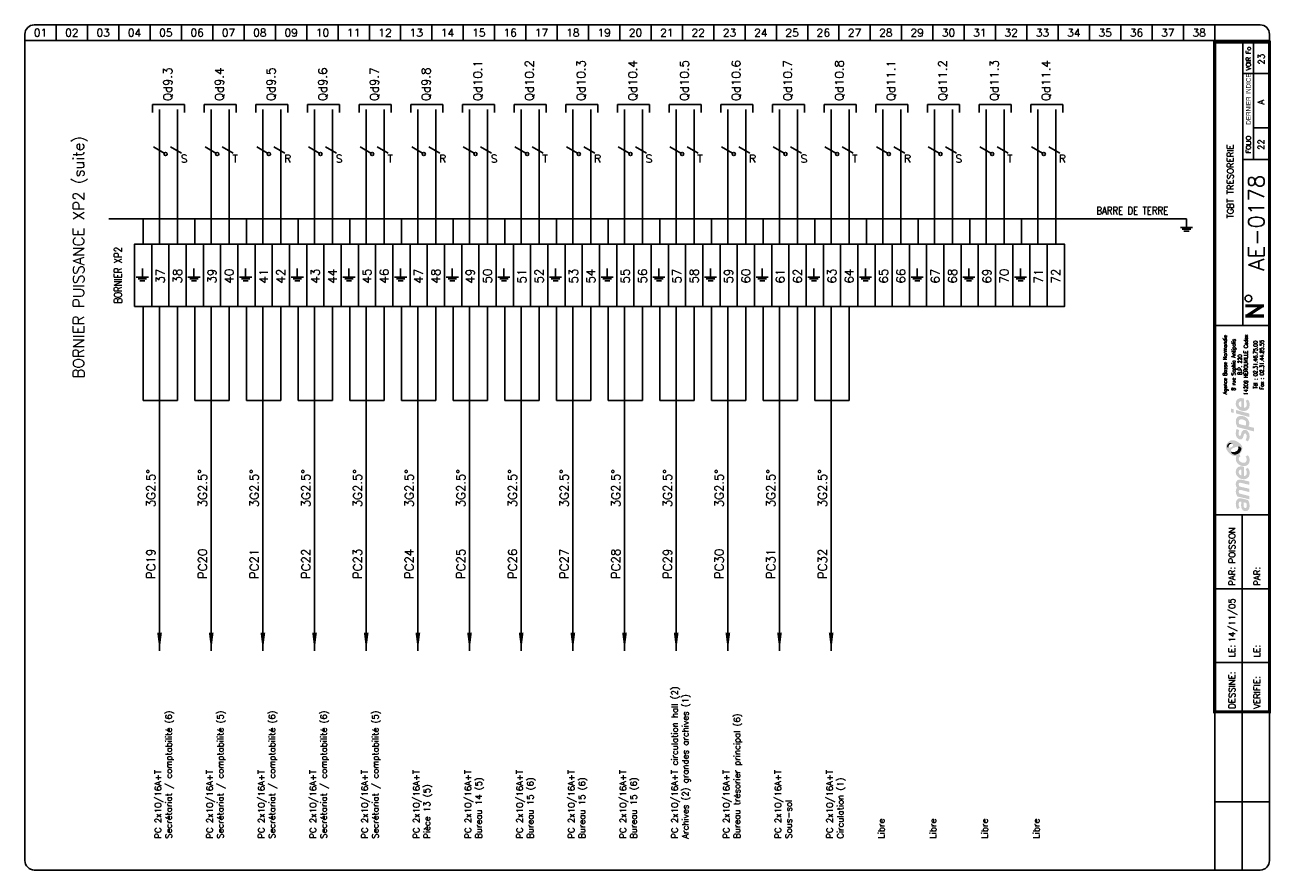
# Model space of a CAD drawing. Header units: millimetres. Extents: x 0 to 398, y 0 to 270.
import ezdxf
from ezdxf.enums import TextEntityAlignment as Align

# ---------------------------------------------------------------- set-up
doc = ezdxf.new("R2010")
doc.units = ezdxf.units.MM
doc.header["$LTSCALE"] = 20
doc.header["$MEASUREMENT"] = 0
for name, color, linetype in [('TEXTE', 3, 'Continuous'), ('TRAIFIN', 1, 'Continuous'), ('TRAIGROS', 2, 'Continuous'), ('TRAIMOY', 4, 'Continuous')]:
    doc.layers.add(name, color=color, linetype=linetype)
doc.styles.add('ROMANS8', font='ROMANS8.shx')
doc.styles.get("Standard").update_dxf_attribs({"font": 'simplex.shx'})
doc.styles.add('TXT', font='txt', dxfattribs={"width": 0.8})

# ---------------------------------------------------------------- blocks, each defined once
blk = doc.blocks.new('FDP-DIV-CHU')
at = {"layer": 'TEXTE', "color": 7, "const_width": 1}
for points in [[(392.75, 180.25), (386.75, 180.25)], [(387.25, 177), (392.25, 180.25)], [(392.75, 177), (386.75, 177)]]:
    blk.add_lwpolyline(points, dxfattribs=at)
at = {"layer": 'TEXTE', "color": 7}
blk.add_circle((387.76, 182.59), 1.08, dxfattribs=at)
at = {"layer": 'TRAIFIN', "color": 7}
for p, q in [((7, 270), (7, 265)), ((17, 270), (17, 265)), ((27, 270), (27, 265)), ((37, 270), (37, 265)), ((47, 270), (47, 265)), ((57, 270), (57, 265)), ((67, 270), (67, 265)), ((77, 270), (77, 265)), ((87, 270), (87, 265)), ((97, 270), (97, 265)), ((107, 270), (107, 265)), ((117, 270), (117, 265)), ((127, 270), (127, 265)), ((137, 270), (137, 265)), ((147, 270), (147, 265)), ((157, 270), (157, 265)), ((167, 270), (167, 265)), ((177, 270), (177, 265)), ((187, 270), (187, 265)), ((197, 270), (197, 265)), ((207, 270), (207, 265)), ((217, 270), (217, 265)), ((227, 270), (227, 265)), ((237, 270), (237, 265)), ((247, 270), (247, 265)), ((257, 270), (257, 265)), ((267, 270), (267, 265)), ((277, 270), (277, 265)), ((287, 270), (287, 265)), ((297, 270), (297, 265)), ((307, 270), (307, 265)), ((317, 270), (317, 265)), ((327, 270), (327, 265)), ((337, 270), (337, 265)), ((347, 270), (347, 265)), ((357, 270), (357, 265)), ((367, 270), (367, 265)), ((377, 270), (377, 265)), ((389.41, 227.04), (389.41, 264.5)), ((389.41, 237.09), (393.96, 237.09))]:
    blk.add_line(p, q, dxfattribs=at)
at = {"layer": 'TRAIGROS', "color": 7}
for p, q in [((-3, 267), (-3, 265)), ((0, 270), (391.5, 270)), ((394.5, 267), (394.5, 265)), ((394.5, 265), (-3, 265)), ((394.5, 265), (-3, 265)), ((-3, 265), (-3, 3)), ((386, 174), (386, 264.5)), ((394.5, 3), (394.5, 265)), ((386, 254.5), (394, 254.5)), ((386, 227.01), (394, 227.01)), ((377, 174), (394.5, 174)), ((377, 113.52), (394.51, 113.52)), ((377, -0.03), (377, 50.52)), ((0, 0), (391.5, 0))]:
    blk.add_line(p, q, dxfattribs=at)
at = {"layer": 'TRAIGROS', "color": 7, "const_width": 1}
blk.add_lwpolyline([(377, 264.5), (377, 50.52), (394.5, 50.52), (394.5, 264.5), (377, 264.5)], dxfattribs=at)
at = {"layer": 'TRAIGROS', "color": 7}
for centre, start, end in [((0, 267), 90, 180), ((391.5, 267), 0, 90), ((0, 3), 180, 270), ((391.5, 3), 270, 0)]:
    blk.add_arc(centre, 3, start, end, dxfattribs=at)
at = {"layer": 'TRAIMOY', "color": 7}
for p, q in [((385.75, -0.01), (385.75, 113.52)), ((377, 89.82), (394.51, 89.82)), ((377, 66.27), (394.51, 66.27)), ((377, 21.75), (394.51, 21.75))]:
    blk.add_line(p, q, dxfattribs=at)
at = {"layer": 'TEXTE', "color": 7}
for s, p in [('01', (2, 267.5)), ('02', (12, 267.5)), ('03', (22, 267.5)), ('04', (32, 267.5)), ('05', (42, 267.5)), ('06', (52, 267.5)), ('07', (62, 267.5)), ('08', (72, 267.5)), ('09', (82, 267.5)), ('10', (92, 267.5)), ('11', (102, 267.5)), ('12', (112, 267.5)), ('13', (122, 267.5)), ('14', (132, 267.5)), ('15', (142, 267.5)), ('16', (152, 267.5)), ('17', (162, 267.5)), ('18', (172, 267.5)), ('19', (182, 267.5)), ('20', (192, 267.5)), ('21', (202, 267.5)), ('22', (212, 267.5)), ('23', (222, 267.5)), ('24', (232, 267.5)), ('25', (242, 267.5)), ('26', (252, 267.5)), ('27', (262, 267.5)), ('28', (272, 267.5)), ('29', (282, 267.5)), ('30', (292, 267.5)), ('31', (302, 267.5)), ('32', (312, 267.5)), ('33', (322, 267.5)), ('34', (332, 267.5)), ('35', (342, 267.5)), ('36', (352, 267.5)), ('37', (362, 267.5)), ('38', (372, 267.5))]:
    blk.add_text(s, height=2.5, dxfattribs=at).set_placement(p, align=Align.MIDDLE)
at = {"layer": 'TEXTE', "color": 7, "width": 0.867769}
blk.add_text('VOIR Fo', height=1.5, rotation=90, dxfattribs=at).set_placement((388.5, 255.5), (388.5, 263), align=Align.FIT)
at = {"layer": 'TEXTE', "color": 7, "style": 'TXT', "width": 0.8}
blk.add_text('DERNIER INDICE', height=1.5, rotation=90, dxfattribs=at).set_placement((388.5, 238.12))
at = {"layer": 'TEXTE', "color": 7}
blk.add_text('FOLIO', height=1.5, rotation=90, dxfattribs=at).set_placement((388.5, 231.76), align=Align.CENTER)
for s, p in [('PAR:', (383.51, 90.82)), ('PAR:', (391.51, 90.82)), ('LE:', (383.51, 67.95)), ('LE:', (391.51, 67.95)), ('DESSINE:', (383.51, 51.52)), ('VERIFIE:', (391.51, 51.52))]:
    blk.add_text(s, height=2, rotation=90, dxfattribs=at).set_placement(p)
at = {"layer": 'TEXTE'}
for tag, p in [('FOLIO_SUIVANT', (392.9, 259.04)), ('INDICE', (392.79, 245.35)), ('FOLIO', (392.79, 231.76))]:
    blk.add_attdef(tag, text='', height=2, rotation=90, dxfattribs=at).set_placement(p, align=Align.CENTER)
blk.add_attdef('INTITULE_DU_PLAN', text='', height=2, rotation=90, dxfattribs=at).set_placement((382, 220), align=Align.MIDDLE)
at = {"layer": 'TEXTE', "color": 4}
blk.add_attdef('NUMERO', text='', height=5, rotation=90, dxfattribs=at).set_placement((392.79, 206.79), align=Align.CENTER)
at = {"layer": 'TEXTE'}
for tag, p in [('DESSINATEUR', (383.53, 97.95)), ('DATE', (383.51, 72.76))]:
    blk.add_attdef(tag, p, '', height=2, rotation=90, dxfattribs=at)
blk = doc.blocks.new('LOGO')
h = blk.add_hatch(color=187)
h.paths.add_polyline_path([(0.27, -25.15), (-0.26, -25.03), (-0.61, -25.01), (-0.96, -25.01), (-1.3, -25.15), (-1.56, -25.39), (-1.76, -25.66), (-1.92, -26.06), (-2.01, -26.61), (-2, -27.13), (-1.95, -27.54), (-1.82, -27.98), (-1.59, -28.49), (-0.78, -28.03), (-0.88, -27.84), (-0.99, -27.58), (-1.06, -27.27), (-1.09, -26.94), (-1.07, -26.65), (-1.03, -26.36), (-0.9, -26.15), (-0.74, -26.05), (-0.59, -26.04), (-0.23, -26.1), (-0.26, -26.47), (-0.29, -26.77), (-0.31, -27.1), (-0.31, -27.41), (-0.26, -27.77), (-0.19, -28.1), (-0.05, -28.44), (0.2, -28.78), (0.48, -28.98), (0.87, -29.11), (1.22, -29.1), (1.58, -29.04), (1.84, -28.87), (2.14, -28.53), (2.3, -28.16), (2.37, -27.71), (2.36, -27.1), (2.28, -26.51), (2.08, -25.89), (1.89, -25.54), (0.84, -25.3)])
h.paths.add_polyline_path([(0.54, -26.31), (1.32, -26.47), (1.41, -26.69), (1.48, -27.01), (1.49, -27.42), (1.48, -27.74), (1.4, -27.9), (1.29, -28.03), (1.14, -28.09), (0.96, -28.1), (0.81, -28.07), (0.69, -27.97), (0.6, -27.85), (0.54, -27.71), (0.5, -27.54), (0.49, -27.3), (0.49, -27.06), (0.5, -26.59)], flags=16)
h.paths.add_polyline_path([(-0.88, -23.47), (-0.97, -23.29), (-1.06, -23.08), (-1.08, -22.86), (-1.05, -22.63), (-0.97, -22.45), (-0.79, -22.36), (-0.5, -22.33), (2.29, -23.01), (2.29, -21.94), (-0.8, -21.24), (-0.96, -21.08), (-1.06, -20.77), (-1.1, -20.45), (-1, -20.2), (-0.87, -20.11), (-0.7, -20.03), (-0.48, -20.05), (2.29, -20.7), (2.29, -19.65), (-0.36, -19.01), (-0.65, -19), (-1.01, -19.01), (-1.3, -19.12), (-1.55, -19.28), (-1.77, -19.54), (-1.9, -19.8), (-1.98, -20), (-2.02, -20.38), (-2.01, -20.76), (-1.91, -21.13), (-1.79, -21.45), (-1.64, -21.71), (-1.75, -21.83), (-1.89, -22.08), (-1.98, -22.36), (-2.01, -22.66), (-2.01, -23), (-1.95, -23.36), (-1.85, -23.71), (-1.69, -24.08), (-1.5, -24.43), (2.29, -25.32), (2.29, -24.26)])
h.paths.add_polyline_path([(-0.19, -14.81), (-0.51, -14.81), (-0.91, -14.88), (-1.19, -15), (-1.42, -15.16), (-1.64, -15.38), (-1.83, -15.67), (-1.95, -15.97), (-2, -16.26), (-2.02, -16.52), (-2.01, -16.84), (-1.96, -17.15), (-1.84, -17.46), (-1.65, -17.81), (-1.41, -18.09), (-1.14, -18.33), (-0.89, -18.51), (-0.59, -18.68), (-0.17, -18.82), (0.24, -18.89), (0.59, -18.91), (0.98, -18.88), (1.37, -18.75), (1.77, -18.51), (2.17, -18.06), (2.33, -17.58), (2.38, -17.11), (2.38, -16.56), (2.33, -16.15), (2.2, -15.79), (2.03, -15.5), (1.82, -15.25), (1.14, -15.68), (1.3, -15.94), (1.42, -16.3), (1.49, -16.68), (1.49, -16.99), (1.43, -17.33), (1.23, -17.63), (0.99, -17.81), (0.79, -17.86), (0.6, -17.84), (0.6, -14.97), (0.23, -14.85)])
h.paths.add_polyline_path([(-0.26, -17.69), (-0.43, -17.64), (-0.58, -17.55), (-0.76, -17.39), (-0.9, -17.24), (-1.01, -17.02), (-1.06, -16.86), (-1.08, -16.63), (-1.06, -16.36), (-0.96, -16.16), (-0.83, -15.98), (-0.62, -15.87), (-0.44, -15.83), (-0.26, -15.83)], flags=16)
h.paths.add_polyline_path([(-0.09, -13.56), (-0.44, -13.4), (-0.74, -13.16), (-0.95, -12.9), (-1.04, -12.61), (-1.08, -12.36), (-1.02, -12.05), (-0.89, -11.83), (-0.73, -11.69), (-0.61, -11.61), (-0.5, -11.55), (-0.88, -10.89), (-1.08, -11.04), (-1.32, -11.18), (-1.51, -11.28), (-1.78, -11.38), (-1.87, -11.55), (-1.97, -11.89), (-2.01, -12.3), (-1.98, -12.76), (-1.82, -13.35), (-1.54, -13.76), (-1.25, -14.08), (-0.85, -14.34), (-0.48, -14.51), (-0.05, -14.65), (0.44, -14.71), (0.94, -14.69), (1.47, -14.5), (1.83, -14.25), (2.09, -13.94), (2.26, -13.6), (2.36, -13.21), (2.39, -12.82), (2.37, -12.43), (2.27, -11.98), (2.07, -11.58), (1.82, -11.23), (1.12, -11.67), (1.29, -11.95), (1.43, -12.27), (1.45, -12.61), (1.43, -12.96), (1.23, -13.36), (0.95, -13.57), (0.61, -13.63), (0.31, -13.63)])
h.paths.add_polyline_path([(1.25, -3.19), (0.94, -3.13), (0.59, -3.14), (0.32, -3.25), (0.1, -3.49), (-0.12, -3.81), (-0.25, -4.17), (-0.38, -4.62), (-0.46, -4.92), (-0.59, -5.03), (-0.74, -5.08), (-0.86, -5.03), (-0.96, -4.94), (-1.06, -4.74), (-1.12, -4.53), (-1.11, -4.23), (-1.07, -3.86), (-1.01, -3.51), (-0.93, -3.23), (-1.72, -2.85), (-1.84, -3.12), (-1.93, -3.4), (-1.97, -3.68), (-2, -3.98), (-2.02, -4.32), (-2, -4.65), (-1.94, -5.01), (-1.8, -5.31), (-1.64, -5.58), (-1.4, -5.84), (-1.11, -6.04), (-0.85, -6.17), (-0.56, -6.2), (-0.24, -6.15), (0.01, -5.99), (0.18, -5.81), (0.32, -5.51), (0.41, -5.18), (0.51, -4.86), (0.57, -4.63), (0.67, -4.45), (0.78, -4.33), (0.97, -4.29), (1.15, -4.35), (1.3, -4.55), (1.41, -4.85), (1.44, -5.24), (1.41, -5.62), (1.33, -5.91), (1.23, -6.15), (1.09, -6.39), (1.78, -6.81), (1.86, -6.74), (1.97, -6.61), (2.14, -6.32), (2.27, -6), (2.36, -5.62), (2.37, -5.24), (2.35, -4.86), (2.3, -4.52), (2.19, -4.21), (2.03, -3.92), (1.85, -3.65), (1.57, -3.35)])
h.paths.add_polyline_path([(1.14, 0.91), (0.82, 1.08), (0.5, 1.2), (0.1, 1.27), (-0.26, 1.3), (-0.73, 1.29), (-1.12, 1.19), (-1.38, 1.04), (-1.61, 0.8), (-1.77, 0.55), (-1.89, 0.33), (-1.98, 0.01), (-2.01, -0.32), (-1.99, -0.65), (-1.95, -1.02), (-1.88, -1.34), (-1.76, -1.63), (-1.63, -1.96), (-1.52, -2.24), (3.84, -3.66), (3.84, -2.51), (1.96, -2.01), (2.11, -1.85), (2.24, -1.56), (2.27, -1.32), (2.29, -1.04), (2.27, -0.75), (2.21, -0.44), (2.07, -0.1), (1.9, 0.2), (1.71, 0.44), (1.43, 0.71)])
h.paths.add_polyline_path([(0.98, -1.77), (-0.92, -1.28), (-0.98, -1.1), (-1.05, -0.84), (-1.07, -0.56), (-1.04, -0.29), (-0.94, -0.06), (-0.77, 0.11), (-0.53, 0.2), (-0.24, 0.22), (0.04, 0.2), (0.35, 0.13), (0.58, 0.05), (0.81, -0.07), (1.02, -0.24), (1.19, -0.46), (1.27, -0.68), (1.28, -0.93), (1.28, -1.16), (1.24, -1.43), (1.15, -1.61)], flags=16)
h.paths.add_polyline_path([(-1.97, 3.22), (-1.97, 2.11), (2.35, 0.95), (2.35, 2.06)])
h.paths.add_polyline_path([(-3.55, 3.65), (-3.55, 2.48), (-2.65, 2.25), (-2.65, 3.43)])
h.paths.add_polyline_path([(-0.19, 6.99), (-0.51, 6.99), (-0.91, 6.92), (-1.19, 6.81), (-1.42, 6.64), (-1.64, 6.43), (-1.83, 6.14), (-1.95, 5.83), (-2, 5.54), (-2.02, 5.28), (-2.01, 4.96), (-1.96, 4.66), (-1.84, 4.34), (-1.65, 4), (-1.41, 3.71), (-1.14, 3.48), (-0.89, 3.29), (-0.59, 3.12), (-0.17, 2.98), (0.24, 2.92), (0.59, 2.89), (0.98, 2.93), (1.37, 3.06), (1.77, 3.29), (2.17, 3.75), (2.33, 4.22), (2.38, 4.7), (2.38, 5.24), (2.33, 5.65), (2.2, 6.02), (2.03, 6.3), (1.82, 6.56), (1.14, 6.13), (1.3, 5.87), (1.42, 5.5), (1.49, 5.12), (1.49, 4.82), (1.43, 4.47), (1.23, 4.17), (0.99, 4), (0.79, 3.94), (0.6, 3.96), (0.6, 6.83), (0.23, 6.96)])
h.paths.add_polyline_path([(-0.26, 4.11), (-0.43, 4.16), (-0.58, 4.26), (-0.76, 4.42), (-0.9, 4.56), (-1.01, 4.78), (-1.06, 4.95), (-1.08, 5.17), (-1.06, 5.44), (-0.96, 5.64), (-0.83, 5.82), (-0.62, 5.93), (-0.44, 5.97), (-0.26, 5.97)], flags=16)
h = blk.add_hatch(color=135)
h.paths.add_polyline_path([(-2.62, -6.48), (-2.99, -6.44), (-3.33, -6.46), (-3.66, -6.54), (-3.9, -6.66), (-4.19, -6.88), (-4.48, -7.12), (-4.72, -7.4), (-4.9, -7.71), (-5.08, -8.08), (-5.15, -8.51), (-5.14, -8.84), (-5.03, -9.22), (-4.88, -9.56), (-4.68, -9.88), (-4.46, -10.22), (-4.19, -10.51), (-3.87, -10.81), (-3.57, -11.02), (-3.23, -11.21), (-2.91, -11.36), (-2.54, -11.44), (-2.16, -11.45), (-1.78, -11.38), (-1.51, -11.28), (-1.32, -11.18), (-1.08, -11.04), (-0.88, -10.89), (-0.73, -10.77), (-0.54, -10.54), (-0.29, -10.22), (-0.06, -9.77), (0.06, -9.2), (0.05, -8.64), (-0.11, -8.22), (-0.36, -7.85), (-0.69, -7.52), (-1.07, -7.21), (-1.43, -6.95), (-1.9, -6.73), (-2.27, -6.57)])
h.paths.add_polyline_path([(-2.94, -7.94), (-2.93, -8.06), (-2.93, -8.18), (-2.98, -8.34), (-3.08, -8.43), (-3.22, -8.54), (-3.43, -8.66), (-3.65, -8.75), (-3.89, -8.84), (-4.16, -8.87), (-4.34, -8.85), (-4.5, -8.82), (-4.67, -8.73), (-4.76, -8.58), (-4.8, -8.43), (-4.79, -8.24), (-4.75, -8.06), (-4.69, -7.92), (-4.59, -7.78), (-4.48, -7.64), (-4.34, -7.51), (-4.19, -7.41), (-4, -7.31), (-3.79, -7.28), (-3.58, -7.31), (-3.42, -7.38), (-3.25, -7.49), (-3.12, -7.62), (-3.02, -7.79)], flags=16)
h.paths.add_polyline_path([(-1.84, -8.57), (-1.32, -8.49), (-1.12, -8.49), (-0.87, -8.49), (-0.65, -8.57), (-0.45, -8.72), (-0.32, -8.9), (-0.26, -9.1), (-0.28, -9.35), (-0.35, -9.63), (-0.51, -9.97), (-0.73, -10.32), (-1.02, -10.58), (-1.39, -10.82), (-1.78, -10.98), (-2.23, -11.04), (-2.55, -11.01), (-2.82, -10.95), (-3.16, -10.77), (-3.4, -10.52), (-3.53, -10.28), (-3.6, -10.02), (-3.6, -9.73), (-3.5, -9.48), (-3.31, -9.23), (-3, -9.04), (-2.68, -8.88), (-2.26, -8.71)], flags=16)
h = blk.add_hatch(color=253)
h.paths.add_polyline_path([(-4, -7.31), (-4.19, -7.41), (-4.34, -7.51), (-4.48, -7.64), (-4.59, -7.78), (-4.69, -7.92), (-4.75, -8.06), (-4.79, -8.24), (-4.8, -8.43), (-4.76, -8.58), (-4.67, -8.73), (-4.5, -8.82), (-4.34, -8.85), (-4.36, -8.64), (-4.33, -8.43), (-4.27, -8.21), (-4.19, -8.05), (-4.09, -7.91), (-3.95, -7.79), (-3.82, -7.69), (-3.65, -7.62), (-3.47, -7.58), (-3.28, -7.58), (-3.12, -7.62), (-3.25, -7.49), (-3.42, -7.38), (-3.58, -7.31), (-3.79, -7.28)])
h.paths.add_polyline_path([(-0.87, -8.49), (-1.12, -8.49), (-1.32, -8.49), (-1.27, -8.65), (-1.22, -8.89), (-1.24, -9.17), (-1.31, -9.4), (-1.45, -9.63), (-1.67, -9.84), (-1.91, -10), (-2.2, -10.15), (-2.48, -10.22), (-2.71, -10.25), (-2.97, -10.24), (-3.22, -10.21), (-3.44, -10.12), (-3.6, -10.02), (-3.53, -10.28), (-3.4, -10.52), (-3.16, -10.77), (-2.82, -10.95), (-2.55, -11.01), (-2.23, -11.04), (-1.78, -10.98), (-1.39, -10.82), (-1.02, -10.58), (-0.73, -10.32), (-0.51, -9.97), (-0.35, -9.63), (-0.28, -9.35), (-0.26, -9.1), (-0.32, -8.9), (-0.45, -8.72), (-0.65, -8.57)])
at = {"color": 7, "style": 'ROMANS8', "width": 0.8}
for s, height, p in [('Agence Basse Normandie', 1.2384, (-4.85, 17.68)), ('8 rue Sophia Antipolis', 1.2384, (-2.12, 17.68)), ('14209 HEROUVILLE Cedex', 1.2384, (1.84, 17.68)), ('B.P. 220', 1.238, (-0.08, 17.68)), ('Tél : 02.31.46.75.00', 1.2384, (4.88, 17.68)), ('Fax : 02.31.44.85.55', 1.2384, (6.91, 17.68))]:
    blk.add_text(s, height=height, rotation=90, dxfattribs=at).set_placement(p, align=Align.CENTER)
blk = doc.blocks.new('U82')
at = {"layer": 'TRAIFIN'}
blk.add_line((0, -5), (0, 0), dxfattribs=at)
at = {"layer": 'TRAIMOY'}
for p, q in [((-3.5, -5), (3.5, -5)), ((-2.5, -6), (2.5, -6)), ((-1.5, -7), (1.5, -7))]:
    blk.add_line(p, q, dxfattribs=at)
blk = doc.blocks.new('X66')
at = {"linetype": 'Continuous'}
blk.add_lwpolyline([(-1.73, 2.5), (1.73, 0.5)], dxfattribs=at)
blk.add_circle((2.17, 0.25), 0.5, dxfattribs=at)
blk = doc.blocks.new('X59')
at = {"linetype": 'Continuous'}
blk.add_lwpolyline([(-1.73, 1), (1.73, -1)], dxfattribs=at)

msp = doc.modelspace()

# ---------------------------------------------------------------- linework, layer by layer
for p, q in [((40.75, 244.58), (51, 244.58)), ((40.75, 242.04), (40.75, 244.58)), ((51, 244.58), (51, 242.04)), ((57.25, 244.58), (67.5, 244.58)), ((57.25, 242.04), (57.25, 244.58)), ((67.5, 244.58), (67.5, 242.04)), ((73.75, 244.58), (84, 244.58)), ((73.75, 242.04), (73.75, 244.58)), ((84, 244.58), (84, 242.04)), ((90.25, 244.58), (100.5, 244.58)), ((90.25, 242.04), (90.25, 244.58)), ((100.5, 244.58), (100.5, 242.04)), ((106.75, 242.04), (106.75, 244.58)), ((106.75, 244.58), (117, 244.58)), ((117, 244.58), (117, 242.04)), ((123.25, 244.58), (133.5, 244.58)), ((123.25, 242.04), (123.25, 244.58)), ((133.5, 244.58), (133.5, 242.04)), ((139.75, 244.58), (150, 244.58)), ((139.75, 242.04), (139.75, 244.58)), ((150, 244.58), (150, 242.04)), ((156.25, 242.04), (156.25, 244.58)), ((156.25, 244.58), (166.5, 244.58)), ((166.5, 244.58), (166.5, 242.04)), ((172.75, 244.58), (183, 244.58)), ((172.75, 242.04), (172.75, 244.58)), ((183, 244.58), (183, 242.04)), ((189.25, 242.04), (189.25, 244.58)), ((189.25, 244.58), (199.5, 244.58)), ((199.5, 244.58), (199.5, 242.04)), ((205.75, 242.04), (205.75, 244.58)), ((205.75, 244.58), (216, 244.58)), ((216, 244.58), (216, 242.04)), ((222.25, 242.04), (222.25, 244.58)), ((222.25, 244.58), (232.5, 244.58)), ((232.5, 244.58), (232.5, 242.04)), ((238.75, 242.04), (238.75, 244.58)), ((238.75, 244.58), (249, 244.58)), ((249, 244.58), (249, 242.04)), ((255.25, 242.04), (255.25, 244.58)), ((255.25, 244.58), (265.5, 244.58)), ((265.5, 244.58), (265.5, 242.04)), ((271.75, 242.04), (271.75, 244.58)), ((271.75, 244.58), (282, 244.58)), ((282, 244.58), (282, 242.04)), ((288.25, 242.04), (288.25, 244.58)), ((288.25, 244.58), (298.5, 244.58)), ((298.5, 244.58), (298.5, 242.04)), ((304.75, 244.58), (315, 244.58)), ((304.75, 242.04), (304.75, 244.58)), ((315, 244.58), (315, 242.04)), ((321.25, 244.58), (331.5, 244.58)), ((321.25, 242.04), (321.25, 244.58)), ((331.5, 244.58), (331.5, 242.04))]:
    msp.add_line(p, q)
for points in [[(43, 70, 0, 1.5, 0), (43, 75.79, 1.5, 1.5, 0)], [(59.5, 70, 0, 1.5, 0), (59.5, 75.79, 1.5, 1.5, 0)], [(76, 70, 0, 1.5, 0), (76, 75.79, 1.5, 1.5, 0)], [(92.5, 70, 0, 1.5, 0), (92.5, 75.79, 1.5, 1.5, 0)], [(109, 70, 0, 1.5, 0), (109, 75.79, 1.5, 1.5, 0)], [(125.5, 70, 0, 1.5, 0), (125.5, 75.79, 1.5, 1.5, 0)], [(142, 70, 0, 1.5, 0), (142, 75.79, 1.5, 1.5, 0)], [(158.5, 70, 0, 1.5, 0), (158.5, 75.79, 1.5, 1.5, 0)], [(175, 70, 0, 1.5, 0), (175, 75.79, 1.5, 1.5, 0)], [(191.5, 70, 0, 1.5, 0), (191.5, 75.79, 1.5, 1.5, 0)], [(208, 70, 0, 1.5, 0), (208, 75.79, 1.5, 1.5, 0)], [(224.5, 70, 0, 1.5, 0), (224.5, 75.79, 1.5, 1.5, 0)], [(241, 70, 0, 1.5, 0), (241, 75.79, 1.5, 1.5, 0)], [(257.5, 70, 0, 1.5, 0), (257.5, 75.79, 1.5, 1.5, 0)]]:
    msp.add_lwpolyline(points, format="xyseb")
at = {"layer": 'TRAIFIN'}
for p, q in [((43, 200), (43, 243)), ((48.75, 200), (48.75, 243)), ((59.5, 200), (59.5, 243)), ((65.25, 200), (65.25, 243)), ((76, 200), (76, 243)), ((81.75, 200), (81.75, 243)), ((92.5, 200), (92.5, 243)), ((98.25, 200), (98.25, 243)), ((109, 200), (109, 243)), ((114.75, 200), (114.75, 243)), ((125.5, 200), (125.5, 243)), ((131.25, 200), (131.25, 243)), ((142, 200), (142, 243)), ((147.75, 200), (147.75, 243)), ((158.5, 200), (158.5, 243)), ((164.25, 200), (164.25, 243)), ((175, 200), (175, 243)), ((180.75, 200), (180.75, 243)), ((191.5, 200), (191.5, 243)), ((197.25, 200), (197.25, 243)), ((208, 200), (208, 243)), ((213.75, 200), (213.75, 243)), ((224.5, 200), (224.5, 243)), ((230.25, 200), (230.25, 243)), ((241, 200), (241, 243)), ((246.75, 200), (246.75, 243)), ((257.5, 200), (257.5, 243)), ((263.25, 200), (263.25, 243)), ((274, 200), (274, 243)), ((279.75, 200), (279.75, 243)), ((290.5, 200), (290.5, 243)), ((296.25, 200), (296.25, 243)), ((307, 200), (307, 243)), ((312.75, 200), (312.75, 243)), ((323.5, 200), (323.5, 243)), ((329.25, 200), (329.25, 243)), ((37.75, 180), (37.75, 150)), ((43, 180), (43, 150)), ((48.75, 180), (48.75, 150)), ((54.25, 180), (54.25, 150)), ((59.5, 180), (59.5, 150)), ((65.25, 180), (65.25, 150)), ((70.75, 180), (70.75, 150)), ((76, 180), (76, 150)), ((81.75, 180), (81.75, 150)), ((87.25, 180), (87.25, 150)), ((92.5, 180), (92.5, 150)), ((98.25, 180), (98.25, 150)), ((103.75, 180), (103.75, 150)), ((109, 180), (109, 150)), ((114.75, 180), (114.75, 150)), ((120.25, 180), (120.25, 150)), ((125.5, 180), (125.5, 150)), ((131.25, 180), (131.25, 150)), ((136.75, 180), (136.75, 150)), ((142, 180), (142, 150)), ((147.75, 180), (147.75, 150)), ((153.25, 180), (153.25, 150)), ((158.5, 180), (158.5, 150)), ((164.25, 180), (164.25, 150)), ((169.75, 180), (169.75, 150)), ((175, 180), (175, 150)), ((180.75, 180), (180.75, 150)), ((186.25, 180), (186.25, 150)), ((191.5, 180), (191.5, 150)), ((197.25, 180), (197.25, 150)), ((202.75, 180), (202.75, 150)), ((208, 180), (208, 150)), ((213.75, 180), (213.75, 150)), ((219.25, 180), (219.25, 150)), ((224.5, 180), (224.5, 150)), ((230.25, 180), (230.25, 150)), ((235.75, 180), (235.75, 150)), ((241, 180), (241, 150)), ((246.75, 180), (246.75, 150)), ((252.25, 180), (252.25, 150)), ((257.5, 180), (257.5, 150)), ((263.25, 180), (263.25, 150))]:
    msp.add_line(p, q, dxfattribs=at)
at = {"layer": 'TRAIMOY'}
for p, q in [((26.83, 208), (370.94, 208)), ((37.75, 200), (37.75, 208)), ((54.25, 200), (54.25, 208)), ((70.75, 200), (70.75, 208)), ((87.25, 200), (87.25, 208)), ((103.75, 200), (103.75, 208)), ((120.25, 200), (120.25, 208)), ((136.75, 200), (136.75, 208)), ((153.25, 200), (153.25, 208)), ((169.75, 200), (169.75, 208)), ((186.25, 200), (186.25, 208)), ((202.75, 200), (202.75, 208)), ((219.25, 200), (219.25, 208)), ((235.75, 200), (235.75, 208)), ((252.25, 200), (252.25, 208)), ((268.75, 200), (268.75, 208)), ((285.25, 200), (285.25, 208)), ((301.75, 200), (301.75, 208)), ((318.25, 200), (318.25, 208)), ((37.75, 150), (48.75, 150)), ((43, 70), (43, 150)), ((54.25, 150), (65.25, 150)), ((59.5, 70), (59.5, 150)), ((70.75, 150), (81.75, 150)), ((76, 70), (76, 150)), ((87.25, 150), (98.25, 150)), ((92.5, 70), (92.5, 150)), ((103.75, 150), (114.75, 150)), ((109, 70), (109, 150)), ((120.25, 150), (131.25, 150)), ((125.5, 70), (125.5, 150)), ((136.75, 150), (147.75, 150)), ((142, 70), (142, 150)), ((153.25, 150), (164.25, 150)), ((158.5, 70), (158.5, 150)), ((169.75, 150), (180.75, 150)), ((175, 70), (175, 150)), ((186.25, 150), (197.25, 150)), ((191.5, 70), (191.5, 150)), ((202.75, 150), (213.75, 150)), ((208, 70), (208, 150)), ((219.25, 150), (230.25, 150)), ((224.5, 70), (224.5, 150)), ((235.75, 150), (246.75, 150)), ((241, 70), (241, 150)), ((252.25, 150), (263.25, 150)), ((257.5, 70), (257.5, 150))]:
    msp.add_line(p, q, dxfattribs=at)
for points in [[(35, 180), (35, 200), (40.5, 200), (40.5, 180)], [(40.5, 180), (40.5, 200), (46, 200), (46, 180)], [(46, 180), (46, 200), (51.5, 200), (51.5, 180)], [(51.5, 180), (51.5, 200), (57, 200), (57, 180)], [(57, 180), (57, 200), (62.5, 200), (62.5, 180)], [(62.5, 180), (62.5, 200), (68, 200), (68, 180)], [(68, 180), (68, 200), (73.5, 200), (73.5, 180)], [(73.5, 180), (73.5, 200), (79, 200), (79, 180)], [(79, 180), (79, 200), (84.5, 200), (84.5, 180)], [(84.5, 180), (84.5, 200), (90, 200), (90, 180)], [(90, 180), (90, 200), (95.5, 200), (95.5, 180)], [(95.5, 180), (95.5, 200), (101, 200), (101, 180)], [(101, 180), (101, 200), (106.5, 200), (106.5, 180)], [(106.5, 180), (106.5, 200), (112, 200), (112, 180)], [(112, 180), (112, 200), (117.5, 200), (117.5, 180)], [(117.5, 180), (117.5, 200), (123, 200), (123, 180)], [(123, 180), (123, 200), (128.5, 200), (128.5, 180)], [(128.5, 180), (128.5, 200), (134, 200), (134, 180)], [(134, 180), (134, 200), (139.5, 200), (139.5, 180)], [(139.5, 180), (139.5, 200), (145, 200), (145, 180)], [(145, 180), (145, 200), (150.5, 200), (150.5, 180)], [(150.5, 180), (150.5, 200), (156, 200), (156, 180)], [(156, 180), (156, 200), (161.5, 200), (161.5, 180)], [(161.5, 180), (161.5, 200), (167, 200), (167, 180)], [(167, 180), (167, 200), (172.5, 200), (172.5, 180)], [(172.5, 180), (172.5, 200), (178, 200), (178, 180)], [(178, 180), (178, 200), (183.5, 200), (183.5, 180)], [(183.5, 180), (183.5, 200), (189, 200), (189, 180)], [(189, 180), (189, 200), (194.5, 200), (194.5, 180)], [(194.5, 180), (194.5, 200), (200, 200), (200, 180)], [(200, 180), (200, 200), (205.5, 200), (205.5, 180)], [(205.5, 180), (205.5, 200), (211, 200), (211, 180)], [(211, 180), (211, 200), (216.5, 200), (216.5, 180)], [(216.5, 180), (216.5, 200), (222, 200), (222, 180)], [(222, 180), (222, 200), (227.5, 200), (227.5, 180)], [(227.5, 180), (227.5, 200), (233, 200), (233, 180)], [(233, 180), (233, 200), (238.5, 200), (238.5, 180)], [(238.5, 180), (238.5, 200), (244, 200), (244, 180)], [(244, 180), (244, 200), (249.5, 200), (249.5, 180)], [(249.5, 180), (249.5, 200), (255, 200), (255, 180)], [(255, 180), (255, 200), (260.5, 200), (260.5, 180)], [(260.5, 180), (260.5, 200), (266, 200), (266, 180)], [(266, 180), (266, 200), (271.5, 200), (271.5, 180)], [(271.5, 180), (271.5, 200), (277, 200), (277, 180)], [(277, 180), (277, 200), (282.5, 200), (282.5, 180)], [(282.5, 180), (282.5, 200), (288, 200), (288, 180)], [(288, 180), (288, 200), (293.5, 200), (293.5, 180)], [(293.5, 180), (293.5, 200), (299, 200), (299, 180)], [(299, 180), (299, 200), (304.5, 200), (304.5, 180)], [(304.5, 180), (304.5, 200), (310, 200), (310, 180)], [(310, 180), (310, 200), (315.5, 200), (315.5, 180)], [(315.5, 180), (315.5, 200), (321, 200), (321, 180)], [(321, 180), (321, 200), (326.5, 200), (326.5, 180)], [(326.5, 180), (326.5, 200), (332, 200), (332, 180)]]:
    msp.add_lwpolyline(points, close=True, dxfattribs=at)

# ---------------------------------------------------------------- block references
msp.add_blockref('LOGO', (388.75, 143.76))
at = {"layer": 'TEXTE'}
msp.add_blockref('FDP-DIV-CHU', (3, 0), dxfattribs=at).add_auto_attribs({'DATE': '14/11/05', 'DESSINATEUR': 'POISSON', 'NUMERO': 'AE-0178', 'INTITULE_DU_PLAN': 'TGBT TRESORERIE', 'FOLIO': '22', 'FOLIO_SUIVANT': '23', 'INDICE': 'A'})
at = {"layer": 'TEXTE', "yscale": 0.5499999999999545, "zscale": 0.55}
for p, xscale in [((371, 208), 0.549999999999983), ((37.5, 192.13), 0.549999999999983), ((54, 192.13), 0.549999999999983), ((70.5, 192.13), 0.549999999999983), ((87, 192.13), 0.549999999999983), ((103.5, 192.13), 0.549999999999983), ((120, 192.13), 0.549999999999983), ((136.5, 192.13), 0.549999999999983), ((153, 192.13), 0.549999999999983), ((169.5, 192.13), 0.5500000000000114), ((186, 192.13), 0.549999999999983), ((202.5, 192.13), 0.549999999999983), ((219, 192.13), 0.5500000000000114), ((235.5, 192.13), 0.5500000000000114), ((252, 192.13), 0.5500000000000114), ((268.5, 192.13), 0.5500000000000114), ((285, 192.13), 0.5500000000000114), ((301.5, 192.13), 0.5500000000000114), ((318, 192.13), 0.5500000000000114)]:
    msp.add_blockref('U82', p, dxfattribs=dict(at, xscale=xscale))
at = {"layer": 'TRAIFIN'}
for name, p in [('X66', (42.75, 228.5)), ('X59', (48.25, 230)), ('X66', (59.25, 228.5)), ('X59', (64.75, 230)), ('X66', (75.75, 228.5)), ('X59', (81.25, 230)), ('X66', (92.25, 228.5)), ('X59', (97.75, 230)), ('X66', (108.75, 228.5)), ('X59', (114.25, 230)), ('X66', (125.25, 228.5)), ('X59', (130.75, 230)), ('X66', (141.75, 228.5)), ('X59', (147.25, 230)), ('X66', (158.25, 228.5)), ('X59', (163.75, 230)), ('X66', (174.75, 228.5)), ('X59', (180.25, 230)), ('X66', (191.25, 228.5)), ('X59', (196.75, 230)), ('X66', (207.75, 228.5)), ('X59', (213.25, 230)), ('X66', (224.25, 228.5)), ('X59', (229.75, 230)), ('X66', (240.75, 228.5)), ('X59', (246.25, 230)), ('X66', (257.25, 228.5)), ('X59', (262.75, 230)), ('X66', (273.75, 228.5)), ('X59', (279.25, 230)), ('X66', (290.25, 228.5)), ('X59', (295.75, 230)), ('X66', (306.75, 228.5)), ('X59', (312.25, 230)), ('X66', (323.25, 228.5)), ('X59', (328.75, 230))]:
    msp.add_blockref(name, p, dxfattribs=at)

# ---------------------------------------------------------------- texts
at = {"layer": 'TEXTE'}
for s, height, p in [('Qd9.3', 2.75, (46.99, 245.67)), ('Qd9.4', 2.75, (63.49, 245.67)), ('Qd9.5', 2.75, (79.99, 245.67)), ('Qd9.6', 2.75, (96.49, 245.67)), ('Qd9.7', 2.75, (112.99, 245.67)), ('Qd9.8', 2.75, (129.49, 245.67)), ('Qd10.1', 2.75, (145.99, 245.67)), ('Qd10.2', 2.75, (162.49, 245.67)), ('Qd10.3', 2.75, (178.99, 245.67)), ('Qd10.4', 2.75, (195.49, 245.67)), ('Qd10.5', 2.75, (211.99, 245.67)), ('Qd10.6', 2.75, (228.49, 245.67)), ('Qd10.7', 2.75, (244.99, 245.67)), ('Qd10.8', 2.75, (261.49, 245.67)), ('Qd11.1', 2.75, (277.99, 245.67)), ('Qd11.2', 2.75, (294.49, 245.67)), ('Qd11.3', 2.75, (310.99, 245.67)), ('Qd11.4', 2.75, (327.49, 245.67)), ('BORNIER PUISSANCE XP2 (suite)', 3.5, (18.87, 157.09)), ('37', 2.75, (44.62, 187.38)), ('38', 2.75, (50.12, 187.38)), ('39', 2.75, (61.12, 187.38)), ('40', 2.75, (66.62, 187.38)), ('41', 2.75, (77.62, 187.38)), ('42', 2.75, (83.12, 187.38)), ('43', 2.75, (94.12, 187.38)), ('44', 2.75, (99.62, 187.38)), ('45', 2.75, (110.62, 187.38)), ('46', 2.75, (116.12, 187.38)), ('47', 2.75, (127.12, 187.38)), ('48', 2.75, (132.62, 187.38)), ('49', 2.75, (143.62, 187.38)), ('50', 2.75, (149.12, 187.38)), ('51', 2.75, (160.12, 187.38)), ('52', 2.75, (165.62, 187.38)), ('53', 2.75, (176.62, 187.38)), ('54', 2.75, (182.12, 187.38)), ('55', 2.75, (193.12, 187.38)), ('56', 2.75, (198.62, 187.38)), ('57', 2.75, (209.62, 187.38)), ('58', 2.75, (215.12, 187.38)), ('59', 2.75, (226.12, 187.38)), ('60', 2.75, (231.62, 187.38)), ('61', 2.75, (242.62, 187.38)), ('62', 2.75, (248.12, 187.38)), ('63', 2.75, (259.12, 187.38)), ('64', 2.75, (264.62, 187.38)), ('65', 2.75, (275.62, 187.38)), ('66', 2.75, (281.12, 187.38)), ('67', 2.75, (292.12, 187.38)), ('68', 2.75, (297.62, 187.38)), ('69', 2.75, (308.62, 187.38)), ('70', 2.75, (314.12, 187.38)), ('71', 2.75, (325.12, 187.38)), ('72', 2.75, (330.62, 187.38)), ('3G2.5°', 2.75, (41.62, 115.91)), ('3G2.5°', 2.75, (58.12, 115.91)), ('3G2.5°', 2.75, (74.62, 115.91)), ('3G2.5°', 2.75, (91.12, 115.91)), ('3G2.5°', 2.75, (107.62, 115.91)), ('3G2.5°', 2.75, (124.12, 115.91)), ('3G2.5°', 2.75, (140.62, 115.91)), ('3G2.5°', 2.75, (157.12, 115.91)), ('3G2.5°', 2.75, (173.62, 115.91)), ('3G2.5°', 2.75, (190.12, 115.91)), ('3G2.5°', 2.75, (206.62, 115.91)), ('3G2.5°', 2.75, (223.12, 115.91)), ('3G2.5°', 2.75, (239.62, 115.91)), ('3G2.5°', 2.75, (256.12, 115.91)), ('PC19', 2.75, (41.62, 92.97)), ('PC20', 2.75, (58.12, 92.97)), ('PC21', 2.75, (74.62, 92.97)), ('PC22', 2.75, (91.12, 92.97)), ('PC23', 2.75, (107.62, 92.97)), ('PC24', 2.75, (124.12, 92.97)), ('PC25', 2.75, (140.62, 92.97)), ('PC26', 2.75, (157.12, 92.97)), ('PC27', 2.75, (173.62, 92.97)), ('PC28', 2.75, (190.12, 92.97)), ('PC29', 2.75, (206.62, 92.97)), ('PC30', 2.75, (223.12, 92.97)), ('PC31', 2.75, (239.62, 92.97)), ('PC32', 2.75, (256.12, 92.97))]:
    msp.add_text(s, height=height, rotation=90, dxfattribs=at).set_placement(p)
for s, p in [('S', (49.75, 226)), ('T', (66.25, 226)), ('R', (82.75, 226)), ('S', (99.25, 226)), ('T', (115.75, 226)), ('R', (132.25, 226)), ('S', (148.75, 226)), ('T', (165.25, 226)), ('R', (181.75, 226)), ('S', (198.25, 226)), ('T', (214.75, 226)), ('R', (231.25, 226)), ('S', (247.75, 226)), ('T', (264.25, 226)), ('R', (280.75, 226)), ('S', (297.25, 226)), ('T', (313.75, 226)), ('R', (330.25, 226))]:
    msp.add_text(s, height=2.5, dxfattribs=at).set_placement(p)
at = {"layer": 'TEXTE', "width": 0.8}
msp.add_text('BARRE DE TERRE', height=2.5, dxfattribs=at).set_placement((342.18, 209.41))
msp.add_text('BORNIER XP2', height=2.5, rotation=90, dxfattribs=at).set_placement((31, 181))
at = {"layer": 'TEXTE', "ltscale": 0.9}
for s, p in [('PC 2x10/16A+T circulation hall (2)', (208.5, 10)), ('Archives (2) grandes archives (1)', (211.93, 10)), ('Secrétariat / comptabilité (6)', (46.93, 10)), ('Secrétariat / comptabilité (5)', (63.43, 10)), ('Secrétariat / comptabilité (6)', (79.93, 10)), ('Secrétariat / comptabilité (6)', (96.43, 10)), ('Secrétariat / comptabilité (5)', (112.93, 10)), ('Bureau trésorier principal (6)', (228.43, 10)), ('PC 2x10/16A+T', (43.5, 10)), ('PC 2x10/16A+T', (60, 10)), ('PC 2x10/16A+T', (76.5, 10)), ('PC 2x10/16A+T', (93, 10)), ('PC 2x10/16A+T', (109.5, 10)), ('PC 2x10/16A+T', (126, 10)), ('PC 2x10/16A+T', (142.5, 10)), ('PC 2x10/16A+T', (159, 10)), ('PC 2x10/16A+T', (175.5, 10)), ('PC 2x10/16A+T', (192, 10)), ('PC 2x10/16A+T', (225, 10)), ('PC 2x10/16A+T', (241.5, 10)), ('PC 2x10/16A+T', (258, 10)), ('Pièce 13 (5)', (129.43, 10)), ('Bureau 14 (5)', (145.93, 10)), ('Bureau 15 (6)', (162.43, 10)), ('Bureau 15 (6)', (178.93, 10)), ('Bureau 15 (6)', (195.43, 10)), ('Circulation (1)', (261.43, 10)), ('Sous-sol', (244.93, 10)), ('Libre', (274.5, 10)), ('Libre', (291, 10)), ('Libre', (307.5, 10)), ('Libre', (324, 10))]:
    msp.add_text(s, height=2, rotation=90, dxfattribs=at).set_placement(p)

doc.saveas('drawing.dxf')
